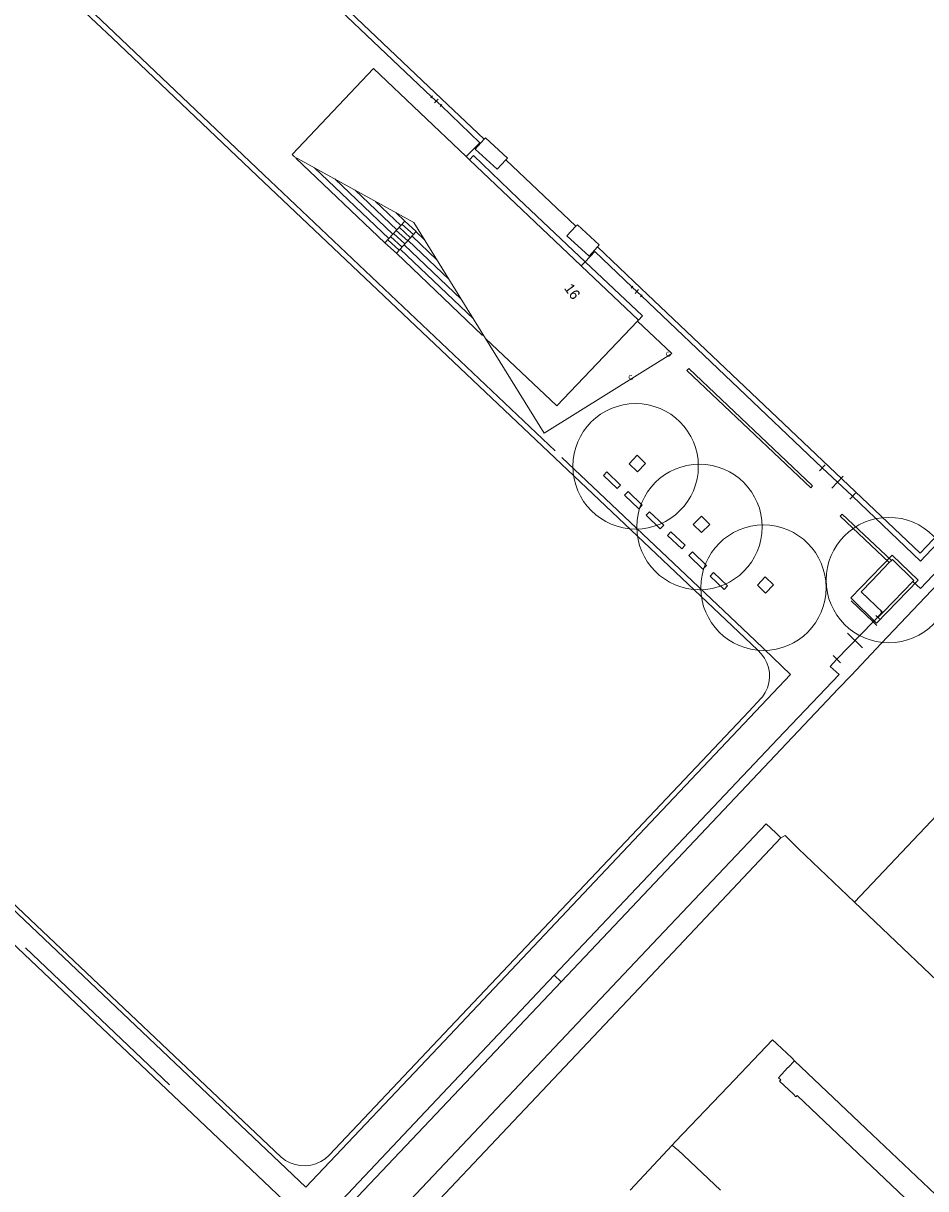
# Model space of a CAD drawing. Header units: metres. Extents: x 134994 to 136506, y 457393 to 459006.
# Tile 4 of 171: x 135077 to 135169, y 457612 to 457731. Entities that reach past the tile are written whole.
import ezdxf
from ezdxf.enums import TextEntityAlignment as Align

# ---------------------------------------------------------------- set-up
doc = ezdxf.new("R2010")
doc.units = ezdxf.units.M
for name, color, linetype, lineweight in [('B-WE-GR-BOOM-S', 250, 'Continuous', 13), ('B-WE-KG_BEBOUWING', 251, 'Continuous', 20), ('B-WE-KG_HUISNR', 251, 'Continuous', 5), ('B-WE-KG_ONDERGROND_REST', 251, 'Continuous', 5)]:
    doc.layers.add(name, color=color, linetype=linetype, lineweight=lineweight)
doc.styles.add('Styledgn000', font='dgn000.shx')

# ---------------------------------------------------------------- blocks, each defined once
blk = doc.blocks.new('SGR-BOOM_02')
blk.add_circle((0, 0), 6.4)

msp = doc.modelspace()

# ---------------------------------------------------------------- linework, layer by layer
at = {"layer": 'B-WE-KG_BEBOUWING', "flags": 128}
for points in [[(135122.31, 457717.36), (135121.97, 457717.68), (135112.51, 457726.66), (135104.21, 457717.88), (135104.44, 457717.67), (135116.63, 457710.95), (135123.96, 457699.13), (135131.25, 457692.24), (135139.48, 457700.9), (135139.55, 457700.98), (135139.56, 457700.99), (135139.98, 457701.44), (135134.13, 457706.95), (135127.33, 457713.36), (135122.72, 457717.79), (135122.31, 457717.36), (135133.73, 457706.53), (135139.56, 457700.99)], [(135139.48, 457700.9), (135142.99, 457697.58), (135142.88, 457697.51), (135129.95, 457689.47), (135123.96, 457699.13)], [(135168.11, 457674.45), (135163.88, 457670.09), (135161.24, 457672.65), (135165.47, 457677.01), (135168.11, 457674.45)], [(135143.02, 457616.8), (135143, 457616.81), (135143.34, 457617.18), (135148.69, 457622.77), (135153.25, 457627.56), (135153.65, 457627.2), (135153.7, 457627.15), (135155.21, 457625.71), (135155.51, 457625.42)], [(135173.77, 457608.12), (135162.79, 457618.52), (135155.51, 457625.42), (135154.84, 457624.72), (135154.83, 457624.73), (135154.17, 457624.02), (135153.87, 457623.69), (135154.1, 457623.47), (135153.98, 457623.34), (135155.39, 457622.01), (135155.65, 457621.76), (135155.76, 457621.88), (135155.8, 457621.85), (135172.29, 457606.21)], [(135147.95, 457612.23), (135143.59, 457616.35), (135143.54, 457616.32), (135143.27, 457616.57), (135143.08, 457616.74), (135143.02, 457616.8), (135138.72, 457612.23)]]:
    msp.add_lwpolyline(points, dxfattribs=at)
for points in [[(135123.95, 457719.59), (135123.81, 457719.45), (135122.89, 457718.45), (135125.14, 457716.38), (135126.03, 457717.35), (135126.19, 457717.52)], [(135133.33, 457710.73), (135133.17, 457710.57), (135132.27, 457709.59), (135134.52, 457707.52), (135135.39, 457708.47), (135135.57, 457708.67)], [(135167.69, 457674.44), (135167.58, 457674.33), (135165.6, 457672.27), (135164.52, 457671.16), (135162.32, 457673.28), (135163.4, 457674.4), (135165.18, 457676.25), (135165.39, 457676.46), (135165.49, 457676.56)]]:
    msp.add_lwpolyline(points, close=True, dxfattribs=at)
at = {"layer": 'B-WE-KG_ONDERGROND_REST'}
for p, q in [((135102.56, 457738.86), (135118.45, 457723.79)), ((135118.54, 457723.89), (135118.36, 457723.69)), ((135119.41, 457722.89), (135118.45, 457723.79)), ((135119.41, 457722.89), (135118.45, 457723.79)), ((135119.11, 457723.53), (135118.75, 457723.15)), ((135118.81, 457724.19), (135123.81, 457719.45)), ((135119.5, 457722.99), (135119.32, 457722.79)), ((135100.57, 457716.54), (135101.32, 457715.83)), ((135126.03, 457717.35), (135133.17, 457710.57)), ((135101.32, 457715.83), (135131.06, 457687.65)), ((135113.68, 457708.89), (135115.71, 457711.1)), ((135115.13, 457710.47), (135116.3, 457709.4)), ((135115.42, 457710.78), (135116.59, 457709.72)), ((135115.71, 457711.1), (135116.88, 457710.03)), ((135113.98, 457709.2), (135115.14, 457708.14)), ((135114.26, 457709.52), (135115.43, 457708.45)), ((135114.55, 457709.83), (135115.72, 457708.77)), ((135114.84, 457710.15), (135116.01, 457709.09)), ((135116.88, 457710.03), (135114.85, 457707.82)), ((135113.68, 457708.89), (135114.85, 457707.82)), ((135135.39, 457708.47), (135139.81, 457704.27)), ((135139, 457704.45), (135138.83, 457704.26)), ((135139.88, 457703.48), (135138.92, 457704.35)), ((135139.88, 457703.48), (135138.92, 457704.35)), ((135139.57, 457704.11), (135139.22, 457703.72)), ((135139.96, 457703.57), (135139.79, 457703.38)), ((135131.76, 457686.97), (135143.79, 457675.59)), ((135158.63, 457686.22), (135158.05, 457685.6)), ((135161.43, 457683.02), (135158.34, 457685.91)), ((135161.43, 457683.02), (135158.34, 457685.91)), ((135160.46, 457685.08), (135159.3, 457683.85)), ((135161.72, 457683.33), (135161.14, 457682.71)), ((135032.11, 457678.71), (135104.66, 457609.94)), ((135143.79, 457675.59), (135151.48, 457668.29)), ((135161.29, 457672.36), (135163.54, 457670.21)), ((135164.52, 457671.16), (135163.54, 457670.21)), ((135164.43, 457671.17), (135163.55, 457670.21)), ((135164.33, 457671.26), (135164.53, 457671.09)), ((135163.54, 457670.21), (135159.83, 457666.39)), ((135163.54, 457670.21), (135159.83, 457666.39)), ((135163.16, 457670.58), (135163.92, 457669.84)), ((135163.45, 457670.3), (135163.64, 457670.12)), ((135163.8, 457670.87), (135164.18, 457670.51)), ((135160.92, 457669.04), (135162.45, 457667.56)), ((135159.45, 457666.76), (135160.21, 457666.02)), ((135119.12, 457627.56), (135150.83, 457661.05)), ((135119.72, 457627.42), (135140.81, 457649.74)), ((135091.7, 457622.96), (135076.97, 457636.93)), ((135130.97, 457634.15), (135108.15, 457610.02)), ((135119.12, 457627.56), (135107.99, 457615.78))]:
    msp.add_line(p, q, dxfattribs=at)
at = {"layer": 'B-WE-KG_ONDERGROND_REST', "flags": 128}
for points in [[(135137.33, 457800), (135090.72, 457750.84), (135118.81, 457724.19)], [(135041.46, 457701.86), (135062.45, 457724.05), (135076.7, 457739.2), (135086.08, 457730.29), (135100.57, 457716.54)], [(135079.2, 457736.04), (135085.86, 457729.75), (135100.65, 457715.71), (135151.74, 457667.31)], [(135217.9, 457725.81), (135199.26, 457706.17), (135168.35, 457673.6), (135167.58, 457674.33)], [(135119.41, 457722.89), (135123.36, 457719.09), (135121.97, 457717.68)], [(135113.68, 457708.89), (135104.59, 457717.51)], [(135114.09, 457709.33), (135106.49, 457716.54)], [(135114.49, 457709.77), (135108.57, 457715.4)], [(135114.9, 457710.21), (135110.65, 457714.25)], [(135115.3, 457710.66), (135112.72, 457713.11)], [(135115.71, 457711.1), (135114.8, 457711.96)], [(135118.98, 457707.16), (135116.45, 457709.57)], [(135117.73, 457709.18), (135116.86, 457710.01)], [(135122.72, 457701.13), (135115.23, 457708.24)], [(135121.48, 457703.14), (135115.64, 457708.68)], [(135120.23, 457705.15), (135116.05, 457709.12)], [(135123.66, 457699.41), (135114.85, 457707.82)], [(135134.13, 457706.95), (135133.73, 457706.53)], [(135138.92, 457704.35), (135135.1, 457707.98), (135134.13, 457706.95)], [(135180.75, 457690.28), (135168.99, 457677.89), (135168.33, 457677.21), (135139.81, 457704.27)], [(135158.34, 457685.91), (135139.88, 457703.48)], [(135144.72, 457696.07), (135157.35, 457684.08), (135157.15, 457683.87), (135144.52, 457695.85), (135144.72, 457696.07)], [(135181.61, 457690.42), (135168.36, 457676.41), (135161.43, 457683.02)], [(135138.63, 457686.34), (135139.47, 457685.53), (135140.3, 457686.38), (135139.45, 457687.2), (135138.63, 457686.34)], [(135135.99, 457685.15), (135137.41, 457683.81), (135137.75, 457684.17), (135136.33, 457685.52), (135135.99, 457685.15)], [(135138.15, 457683.14), (135139.61, 457681.74), (135139.96, 457682.1), (135138.5, 457683.5), (135138.15, 457683.14)], [(135140.36, 457681.08), (135141.8, 457679.71), (135142.15, 457680.07), (135140.7, 457681.44), (135140.36, 457681.08)], [(135145.17, 457680.15), (135146.01, 457679.32), (135146.84, 457680.15), (135146, 457680.98), (135145.17, 457680.15)], [(135165.39, 457676.46), (135160.38, 457681.2), (135160.17, 457680.98)], [(135160.17, 457680.98), (135165.18, 457676.25)], [(135142.53, 457679.02), (135143.99, 457677.66), (135144.33, 457678.03), (135142.87, 457679.38), (135142.53, 457679.02)], [(135144.72, 457676.98), (135146.15, 457675.59), (135146.5, 457675.95), (135145.07, 457677.34), (135144.72, 457676.98)], [(135146.88, 457674.88), (135148.32, 457673.51), (135148.67, 457673.88), (135147.23, 457675.24), (135146.88, 457674.88)], [(135151.71, 457673.95), (135152.55, 457673.15), (135153.35, 457674), (135152.51, 457674.79), (135151.71, 457673.95)], [(135171.43, 457675.43), (135164.39, 457668.03), (135161.27, 457664.75), (135160, 457663.42)], [(135140.81, 457649.74), (135155.1, 457664.85), (135151.48, 457668.29)], [(135159.83, 457666.39), (135159.14, 457665.66), (135160.05, 457664.84), (135153.81, 457658.28), (135130.97, 457634.15)], [(135151.74, 457667.31), (135152.11, 457666.93), (135152.42, 457666.51), (135152.66, 457666.04), (135152.83, 457665.54), (135152.93, 457665.03), (135152.94, 457664.5), (135152.87, 457663.98), (135152.73, 457663.47), (135152.51, 457662.99), (135152.22, 457662.55), (135152.1, 457662.41)], [(135160, 457663.42), (135137.71, 457639.85)], [(135152.1, 457662.41), (135150.83, 457661.05)], [(135161.64, 457641.6), (135170.03, 457650.48)], [(135154.12, 457648.17), (135153.58, 457648.67), (135152.62, 457649.61), (135141.58, 457637.96), (135116.27, 457611.19), (135099, 457592.95), (135061.69, 457553.58), (135061.67, 457553.56)], [(135154.12, 457648.17), (135143.12, 457636.52), (135100.59, 457591.54), (135063.27, 457552.15), (135061.67, 457553.56)], [(135161.64, 457641.6), (135155.92, 457647.06), (135154.53, 457648.4), (135154.12, 457648.17)], [(135119.72, 457627.42), (135105.61, 457612.52), (135074.86, 457641.66)], [(135103.04, 457615.62), (135075.54, 457641.69), (135075.2, 457642.02)], [(135161.64, 457641.6), (135185.53, 457618.88), (135184.09, 457617.32), (135193.59, 457608.37), (135191.75, 457606.45), (135207.11, 457592.13)], [(135137.71, 457639.85), (135131.68, 457633.49)], [(135131.68, 457633.49), (135057.83, 457555.58)], [(135131.68, 457633.49), (135130.97, 457634.15)], [(135107.99, 457615.78), (135107.58, 457615.42), (135107.13, 457615.14), (135106.63, 457614.92), (135106.11, 457614.78), (135105.58, 457614.72), (135105.04, 457614.74), (135104.51, 457614.84), (135104.01, 457615.02), (135103.53, 457615.26), (135103.09, 457615.58), (135103.04, 457615.62)]]:
    msp.add_lwpolyline(points, dxfattribs=at)

# ---------------------------------------------------------------- block references
at = {"layer": 'B-WE-GR-BOOM-S'}
for p in [(135139.28, 457686.08), (135145.8, 457679.89), (135165.13, 457674.47), (135152.33, 457673.69)]:
    msp.add_blockref('SGR-BOOM_02', p, dxfattribs=at)

# ---------------------------------------------------------------- texts
at = {"layer": 'B-WE-KG_HUISNR', "style": 'Styledgn000'}
msp.add_text('16', height=1.054, rotation=306.2487, dxfattribs=at).set_placement((135133.28, 457703.29), align=Align.MIDDLE_RIGHT)
for rotation, p in [(34.9744, (135142.62, 457697.51)), (32.2485, (135138.8, 457695.14))]:
    msp.add_text('C', height=0.5, rotation=rotation, dxfattribs=at).set_placement(p, align=Align.MIDDLE_CENTER)

doc.saveas('drawing.dxf')
